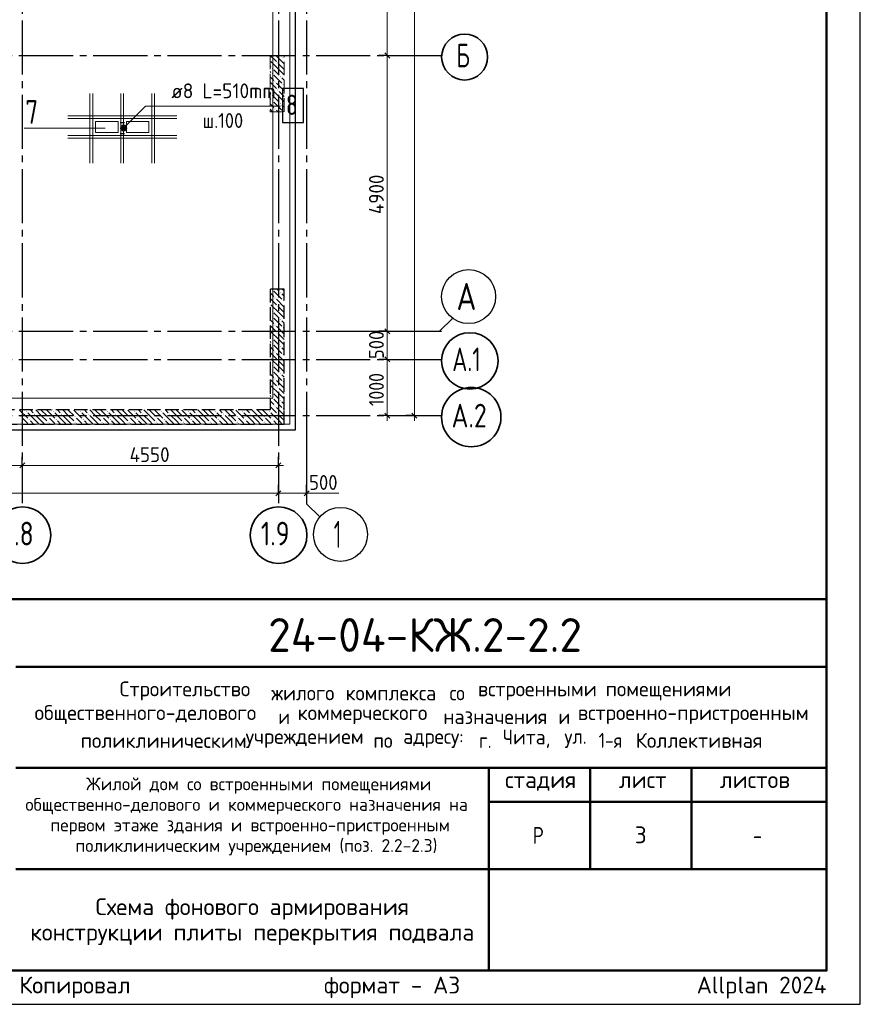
# Model space of a CAD drawing. Header units: millimetres. Extents: x 0 to 50400, y 0 to 35640.
# Tile 12 of 19: x 35469 to 50400, y 0 to 17499. Entities that reach past the tile are written whole.
import ezdxf

# ---------------------------------------------------------------- set-up
doc = ezdxf.new("R2010")
doc.units = ezdxf.units.MM
doc.linetypes.add('______2', pattern=[324, 240, -84])
doc.linetypes.add('______5', pattern=[1320, 960, -120, 120, -120])
for name, color, linetype, lineweight in [('Standard', 7, 'Continuous', 25), ('ЖБ Перекрытие верхний уровень_1', 7, 'Continuous', 35), ('ЖБ Пилон', 7, 'Continuous', 35), ('ЖБ Стена верхний уровень', 7, 'Continuous', 35), ('Надписи', 7, 'Continuous', 25), ('Общий01', 7, 'Continuous', 13), ('Общий02', 7, 'Continuous', 18), ('Позиционная метка номер позиции', 7, 'Continuous', 13), ('Примечания', 7, 'Continuous', 13), ('Размерная линия_ общее', 7, 'Continuous', 13), ('Тени', 7, 'Continuous', 13)]:
    doc.layers.add(name, color=color, linetype=linetype, lineweight=lineweight)
doc.layers.add('Оси', color=7, linetype='______5', true_color=0x656565)
doc.layers.add('Поперечное армирование AW фон', color=7, linetype='______2', lineweight=13, true_color=0xa0a0a0)
doc.styles.add('ISOCPEUR', font='txt')

msp = doc.modelspace()

# ---------------------------------------------------------------- hatches: boundary and pattern name
at = {"layer": 'ЖБ Пилон', "linetype": 'Continuous', "lineweight": 18, "transparency": 33554687}
for points in [[(40140, 16825), (40148, 16833), (40155, 16825), (40148, 16817)], [(39915, 16778), (39915, 16777), (39915, 16777)], [(39948, 16633), (39956, 16641), (39963, 16633), (39956, 16625)], [(40044, 16729), (40052, 16737), (40059, 16729), (40052, 16721)], [(39948, 16537), (39956, 16545), (39963, 16537), (39956, 16529)], [(40092, 16489), (40100, 16497), (40107, 16489), (40100, 16481)], [(39915, 16298), (39915, 16297), (39915, 16297)], [(39996, 16393), (40004, 16401), (40011, 16393), (40004, 16385)], [(40140, 16345), (40148, 16353), (40155, 16345), (40148, 16337)], [(39948, 16153), (39956, 16161), (39963, 16153), (39956, 16145)], [(40044, 16249), (40052, 16257), (40059, 16249), (40052, 16241)], [(39948, 16057), (39956, 16065), (39963, 16057), (39956, 16049)], [(40092, 16009), (40100, 16017), (40107, 16009), (40100, 16001)], [(39996, 15913), (40004, 15921), (40011, 15913), (40004, 15905)], [(40140, 15865), (40148, 15873), (40155, 15865), (40152, 15862), (40143, 15862)]]:
    msp.add_hatch(color=7, dxfattribs=at).paths.add_polyline_path(points, flags=16)
at = {"layer": 'ЖБ Стена верхний уровень', "linetype": 'Continuous', "lineweight": 18, "transparency": 33554687}
for points in [[(39948, 12697), (39956, 12705), (39963, 12697), (39956, 12689)], [(40092, 12649), (40100, 12657), (40107, 12649), (40100, 12641)], [(39915, 12458), (39915, 12457), (39915, 12457)], [(39996, 12553), (40004, 12561), (40011, 12553), (40004, 12545)], [(40140, 12505), (40148, 12513), (40155, 12505), (40148, 12497)], [(39948, 12313), (39956, 12321), (39963, 12313), (39956, 12305)], [(40044, 12409), (40052, 12417), (40059, 12409), (40052, 12401)], [(39948, 12217), (39956, 12225), (39963, 12217), (39956, 12209)], [(39996, 12073), (40004, 12081), (40011, 12073), (40004, 12065)], [(40092, 12169), (40100, 12177), (40107, 12169), (40100, 12161)], [(39915, 11978), (39915, 11977), (39915, 11977)], [(40044, 11929), (40052, 11937), (40059, 11929), (40052, 11921)], [(40140, 12025), (40148, 12033), (40155, 12025), (40148, 12017)], [(39948, 11833), (39956, 11841), (39963, 11833), (39956, 11825)], [(39948, 11737), (39956, 11745), (39963, 11737), (39956, 11729)], [(39996, 11593), (40004, 11601), (40011, 11593), (40004, 11585)], [(40092, 11689), (40100, 11697), (40107, 11689), (40100, 11681)], [(40140, 11545), (40148, 11553), (40155, 11545), (40148, 11537)], [(39915, 11498), (39915, 11497), (39915, 11497)], [(40044, 11449), (40052, 11457), (40059, 11449), (40052, 11441)], [(39948, 11353), (39956, 11361), (39963, 11353), (39956, 11345)], [(39948, 11257), (39956, 11265), (39963, 11257), (39956, 11249)], [(40092, 11209), (40100, 11217), (40107, 11209), (40100, 11201)], [(39996, 11113), (40004, 11121), (40011, 11113), (40004, 11105)], [(40140, 11065), (40148, 11073), (40155, 11065), (40148, 11057)], [(39915, 11018), (39915, 11017), (39915, 11017)], [(39948, 10873), (39956, 10881), (39963, 10873), (39956, 10865)], [(40044, 10969), (40052, 10977), (40059, 10969), (40052, 10961)], [(39948, 10777), (39956, 10785), (39963, 10777), (39956, 10769)], [(40092, 10729), (40100, 10737), (40107, 10729), (40100, 10721)], [(35580, 10537), (35588, 10545), (35595, 10537), (35588, 10529)], [(36060, 10537), (36068, 10545), (36075, 10537), (36068, 10529)], [(36540, 10537), (36548, 10545), (36555, 10537), (36548, 10529)], [(37020, 10537), (37028, 10545), (37035, 10537), (37028, 10529)], [(37500, 10537), (37508, 10545), (37515, 10537), (37508, 10529)], [(37980, 10537), (37988, 10545), (37995, 10537), (37988, 10529)], [(38460, 10537), (38468, 10545), (38475, 10537), (38468, 10529)], [(38940, 10537), (38948, 10545), (38955, 10537), (38948, 10529)], [(39420, 10537), (39428, 10545), (39435, 10537), (39428, 10529)], [(39900, 10537), (39908, 10545), (39915, 10537), (39908, 10529)], [(39996, 10633), (40004, 10641), (40011, 10633), (40004, 10625)], [(40140, 10585), (40148, 10593), (40155, 10585), (40148, 10577)], [(35484, 10441), (35492, 10449), (35499, 10441), (35492, 10433)], [(35484, 10345), (35492, 10353), (35499, 10345), (35492, 10337)], [(35628, 10393), (35636, 10401), (35643, 10393), (35636, 10385)], [(35724, 10489), (35732, 10497), (35739, 10489), (35732, 10481)], [(35964, 10441), (35972, 10449), (35979, 10441), (35972, 10433)], [(35964, 10345), (35972, 10353), (35979, 10345), (35972, 10337)], [(36108, 10393), (36116, 10401), (36123, 10393), (36116, 10385)], [(36204, 10489), (36212, 10497), (36219, 10489), (36212, 10481)], [(36444, 10441), (36452, 10449), (36459, 10441), (36452, 10433)], [(36444, 10345), (36452, 10353), (36459, 10345), (36452, 10337)], [(36588, 10393), (36596, 10401), (36603, 10393), (36596, 10385)], [(36684, 10489), (36692, 10497), (36699, 10489), (36692, 10481)], [(36924, 10441), (36932, 10449), (36939, 10441), (36932, 10433)], [(36924, 10345), (36932, 10353), (36939, 10345), (36932, 10337)], [(37068, 10393), (37076, 10401), (37083, 10393), (37076, 10385)], [(37164, 10489), (37172, 10497), (37179, 10489), (37172, 10481)], [(37404, 10441), (37412, 10449), (37419, 10441), (37412, 10433)], [(37404, 10345), (37412, 10353), (37419, 10345), (37412, 10337)], [(37548, 10393), (37556, 10401), (37563, 10393), (37556, 10385)], [(37644, 10489), (37652, 10497), (37659, 10489), (37652, 10481)], [(37884, 10441), (37892, 10449), (37899, 10441), (37892, 10433)], [(37884, 10345), (37892, 10353), (37899, 10345), (37892, 10337)], [(38028, 10393), (38036, 10401), (38043, 10393), (38036, 10385)], [(38124, 10489), (38132, 10497), (38139, 10489), (38132, 10481)], [(38364, 10441), (38372, 10449), (38379, 10441), (38372, 10433)], [(38364, 10345), (38372, 10353), (38379, 10345), (38372, 10337)], [(38508, 10393), (38516, 10401), (38523, 10393), (38516, 10385)], [(38604, 10489), (38612, 10497), (38619, 10489), (38612, 10481)], [(38844, 10441), (38852, 10449), (38859, 10441), (38852, 10433)], [(38844, 10345), (38852, 10353), (38859, 10345), (38852, 10337)], [(38988, 10393), (38996, 10401), (39003, 10393), (38996, 10385)], [(39084, 10489), (39092, 10497), (39099, 10489), (39092, 10481)], [(39324, 10441), (39332, 10449), (39339, 10441), (39332, 10433)], [(39324, 10345), (39332, 10353), (39339, 10345), (39332, 10337)], [(39468, 10393), (39476, 10401), (39483, 10393), (39476, 10385)], [(39564, 10489), (39572, 10497), (39579, 10489), (39572, 10481)], [(39804, 10441), (39812, 10449), (39819, 10441), (39812, 10433)], [(39804, 10345), (39812, 10353), (39819, 10345), (39812, 10337)], [(39948, 10393), (39956, 10401), (39963, 10393), (39956, 10385)], [(40044, 10489), (40052, 10497), (40059, 10489), (40052, 10481)]]:
    msp.add_hatch(color=7, dxfattribs=at).paths.add_polyline_path(points, flags=16)
at = {"layer": 'Позиционная метка номер позиции', "linetype": 'Continuous', "lineweight": 13, "transparency": 33554687}
for points in [[(37263, 15586), (37353, 15534), (37277, 15611)], [(37263, 15559), (37329, 15521), (37263, 15586)], [(37263, 15586), (37329, 15521), (37353, 15534)], [(37277, 15611), (37367, 15559), (37301, 15624)], [(37277, 15611), (37353, 15534), (37367, 15559)], [(37301, 15624), (37367, 15559), (37367, 15586)], [(37301, 15624), (37367, 15586), (37329, 15624)], [(37329, 15624), (37367, 15586), (37353, 15611)], [(37301, 15521), (37263, 15559), (37277, 15534)], [(37263, 15559), (37301, 15521), (37329, 15521)]]:
    msp.add_hatch(color=7, dxfattribs=at).paths.add_polyline_path(points)

# ---------------------------------------------------------------- linework, layer by layer
at = {"layer": 'Standard', "color": 7, "linetype": 'Continuous', "lineweight": 50, "transparency": 33554687}
for p, q in [((27600, 7200), (49800, 7200)), ((35400, 6000), (49800, 6000)), ((35400, 4200), (49800, 4200)), ((43800, 2400), (43800, 4200)), ((45600, 2400), (45600, 4200)), ((47400, 2400), (47400, 4200)), ((43800, 3600), (49800, 3600)), ((35400, 2400), (49800, 2400)), ((43800, 600), (43800, 2400)), ((43800, 600), (43800, 2400))]:
    msp.add_line(p, q, dxfattribs=at)
at = {"layer": 'Standard', "color": 7, "linetype": 'Continuous', "lineweight": 25, "transparency": 33554687}
for p, q in [((49800, 600), (49800, 7200)), ((27600, 600), (49800, 600)), ((27600, 600), (49800, 600)), ((27600, 600), (49800, 600))]:
    msp.add_line(p, q, dxfattribs=at)
msp.add_lwpolyline([(0, 0), (50400, 0), (50400, 35640), (0, 35640), (0, 0)], close=True, dxfattribs=at)
at = {"layer": 'Standard', "color": 7, "linetype": 'Continuous', "lineweight": 50, "transparency": 33554687}
msp.add_lwpolyline([(2400, 35040), (49800, 35040), (49800, 600), (2400, 600), (2400, 35040)], close=True, dxfattribs=at)
at = {"layer": 'Standard', "color": 254, "linetype": 'Continuous', "lineweight": -3, "true_color": 0xc4c4ff, "transparency": 33554687}
msp.add_lwpolyline([(7636, 10212), (40365, 10212), (40365, 32712), (7636, 32712), (7636, 10212)], dxfattribs=at)
at = {"layer": 'Standard', "color": 7, "linetype": 'Continuous', "lineweight": 13, "transparency": 33554687}
msp.add_lwpolyline([(36989, 15573), (36735, 15573), (35548, 15573)], dxfattribs=at)
at = {"layer": 'ЖБ Перекрытие верхний уровень_1', "color": 7, "linetype": 'Continuous', "lineweight": 18, "transparency": 33554687}
for p, q in [((40265, 10312), (40265, 32612)), ((37215, 15692), (36815, 15692)), ((36815, 15692), (36815, 15492)), ((37215, 15492), (37215, 15692)), ((37765, 15692), (37365, 15692)), ((37365, 15692), (37365, 15492)), ((37765, 15492), (37765, 15692)), ((36815, 15492), (37215, 15492)), ((37365, 15492), (37765, 15492)), ((15565, 10312), (40265, 10312))]:
    msp.add_line(p, q, dxfattribs=at)
at = {"layer": 'ЖБ Пилон', "color": 253, "linetype": '______2', "lineweight": 13, "true_color": 0xa0a0a0, "transparency": 33554687}
for p, q in [((40165, 16862), (39915, 16862)), ((39915, 16862), (39915, 15862)), ((40165, 15862), (40165, 16862)), ((39915, 15862), (40165, 15862))]:
    msp.add_line(p, q, dxfattribs=at)
at = {"layer": 'ЖБ Пилон', "color": 9, "linetype": 'Continuous', "lineweight": 18, "true_color": 0xc7c7c7, "transparency": 33554687}
for p, q in [((39919, 16862), (40028, 16753)), ((40165, 16712), (40028, 16849)), ((40110, 16862), (40124, 16849)), ((39915, 16674), (39932, 16657)), ((40076, 16609), (39932, 16753)), ((40076, 16705), (40165, 16616)), ((39932, 16561), (39915, 16578)), ((39915, 16482), (39980, 16417)), ((39980, 16609), (40076, 16513)), ((39980, 16513), (40124, 16369)), ((40076, 16609), (40165, 16520)), ((40165, 16424), (40124, 16465)), ((39915, 16386), (40028, 16273)), ((40165, 16232), (40028, 16369)), ((39915, 16194), (39932, 16177)), ((40076, 16129), (39932, 16273)), ((39980, 16129), (40076, 16033)), ((40076, 16225), (40165, 16136)), ((40076, 16129), (40165, 16040)), ((39932, 16081), (39915, 16098)), ((39915, 16002), (39980, 15937)), ((39980, 16033), (40124, 15889)), ((40165, 15944), (40124, 15985)), ((39915, 15906), (39959, 15862)), ((40054, 15862), (40028, 15889))]:
    msp.add_line(p, q, dxfattribs=at)
at = {"layer": 'ЖБ Стена верхний уровень', "color": 251, "linetype": '______2', "lineweight": -3, "true_color": 0x656565, "transparency": 33554687}
for p, q in [((40165, 12712), (39915, 12712)), ((39915, 12712), (39915, 10562)), ((40165, 10562), (40165, 12712)), ((39915, 10562), (33665, 10562)), ((40165, 10312), (40165, 10562)), ((9265, 10312), (40165, 10312))]:
    msp.add_line(p, q, dxfattribs=at)
at = {"layer": 'ЖБ Стена верхний уровень', "color": 9, "linetype": 'Continuous', "lineweight": 18, "true_color": 0xc7c7c7, "transparency": 33554687}
for p, q in [((39915, 12642), (39980, 12577)), ((39980, 12673), (40124, 12529)), ((40036, 12712), (40076, 12673)), ((40165, 12584), (40124, 12625)), ((40132, 12712), (40165, 12680)), ((39915, 12546), (40028, 12433)), ((40076, 12289), (39932, 12433)), ((40165, 12392), (40028, 12529)), ((39915, 12354), (39932, 12337)), ((39932, 12241), (39915, 12258)), ((39980, 12289), (40076, 12193)), ((40076, 12385), (40165, 12296)), ((40076, 12289), (40165, 12200)), ((39915, 12162), (39980, 12097)), ((39980, 12193), (40124, 12049)), ((40165, 12104), (40124, 12145)), ((39915, 12066), (40028, 11953)), ((40076, 11809), (39932, 11953)), ((40165, 11912), (40028, 12049)), ((40076, 11905), (40165, 11816)), ((39915, 11874), (39932, 11857)), ((39932, 11761), (39915, 11778)), ((39980, 11809), (40076, 11713)), ((40076, 11809), (40165, 11720)), ((39915, 11682), (39980, 11617)), ((39915, 11586), (40028, 11473)), ((39980, 11713), (40124, 11569)), ((40165, 11432), (40028, 11569)), ((40165, 11624), (40124, 11665)), ((39915, 11394), (39932, 11377)), ((40076, 11329), (39932, 11473)), ((40076, 11425), (40165, 11336)), ((39932, 11281), (39915, 11298)), ((39915, 11202), (39980, 11137)), ((39980, 11329), (40076, 11233)), ((39980, 11233), (40124, 11089)), ((40076, 11329), (40165, 11240)), ((39915, 11106), (40028, 10993)), ((40165, 10952), (40028, 11089)), ((40165, 11144), (40124, 11185)), ((39915, 10914), (39932, 10897)), ((40076, 10849), (39932, 10993)), ((39980, 10849), (40076, 10753)), ((40076, 10945), (40165, 10856)), ((40076, 10849), (40165, 10760)), ((39932, 10801), (39915, 10818)), ((39915, 10722), (39980, 10657)), ((39980, 10753), (40124, 10609)), ((40165, 10664), (40124, 10705)), ((35468, 10561), (35612, 10417)), ((35562, 10562), (35564, 10561)), ((35756, 10369), (35612, 10513)), ((35658, 10562), (35708, 10513)), ((35852, 10465), (35754, 10562)), ((35852, 10561), (35948, 10465)), ((35948, 10561), (36092, 10417)), ((36042, 10562), (36044, 10561)), ((36236, 10369), (36092, 10513)), ((36138, 10562), (36188, 10513)), ((36332, 10465), (36234, 10562)), ((36332, 10561), (36428, 10465)), ((36428, 10561), (36572, 10417)), ((36522, 10562), (36524, 10561)), ((36716, 10369), (36572, 10513)), ((36618, 10562), (36668, 10513)), ((36812, 10465), (36714, 10562)), ((36812, 10561), (36908, 10465)), ((36908, 10561), (37052, 10417)), ((37002, 10562), (37004, 10561)), ((37196, 10369), (37052, 10513)), ((37098, 10562), (37148, 10513)), ((37292, 10465), (37194, 10562)), ((37292, 10561), (37388, 10465)), ((37388, 10561), (37532, 10417)), ((37482, 10562), (37484, 10561)), ((37676, 10369), (37532, 10513)), ((37578, 10562), (37628, 10513)), ((37772, 10465), (37674, 10562)), ((37772, 10561), (37868, 10465)), ((37868, 10561), (38012, 10417)), ((37962, 10562), (37964, 10561)), ((38156, 10369), (38012, 10513)), ((38058, 10562), (38108, 10513)), ((38252, 10465), (38154, 10562)), ((38252, 10561), (38348, 10465)), ((38348, 10561), (38492, 10417)), ((38442, 10562), (38444, 10561)), ((38636, 10369), (38492, 10513)), ((38538, 10562), (38588, 10513)), ((38732, 10465), (38634, 10562)), ((38732, 10561), (38828, 10465)), ((38828, 10561), (38972, 10417)), ((38922, 10562), (38924, 10561)), ((39116, 10369), (38972, 10513)), ((39018, 10562), (39068, 10513)), ((39212, 10465), (39114, 10562)), ((39212, 10561), (39308, 10465)), ((39308, 10561), (39452, 10417)), ((39402, 10562), (39404, 10561)), ((39596, 10369), (39452, 10513)), ((39498, 10562), (39548, 10513)), ((39692, 10465), (39594, 10562)), ((39692, 10561), (39788, 10465)), ((39788, 10561), (39932, 10417)), ((39882, 10562), (39884, 10561)), ((39915, 10626), (39978, 10562)), ((40076, 10369), (39932, 10513)), ((39978, 10562), (40028, 10513)), ((40074, 10562), (40028, 10609)), ((40165, 10472), (40074, 10562)), ((35564, 10369), (35516, 10417)), ((35612, 10321), (35564, 10369)), ((35660, 10369), (35716, 10312)), ((35756, 10465), (35852, 10369)), ((35756, 10369), (35812, 10312)), ((35852, 10465), (35948, 10369)), ((35852, 10369), (35908, 10312)), ((36044, 10369), (35996, 10417)), ((36092, 10321), (36044, 10369)), ((36140, 10369), (36196, 10312)), ((36236, 10465), (36332, 10369)), ((36236, 10369), (36292, 10312)), ((36332, 10465), (36428, 10369)), ((36332, 10369), (36388, 10312)), ((36524, 10369), (36476, 10417)), ((36572, 10321), (36524, 10369)), ((36620, 10369), (36676, 10312)), ((36716, 10465), (36812, 10369)), ((36716, 10369), (36772, 10312)), ((36812, 10465), (36908, 10369)), ((36812, 10369), (36868, 10312)), ((37004, 10369), (36956, 10417)), ((37052, 10321), (37004, 10369)), ((37100, 10369), (37156, 10312)), ((37196, 10465), (37292, 10369)), ((37196, 10369), (37252, 10312)), ((37292, 10465), (37388, 10369)), ((37292, 10369), (37348, 10312)), ((37484, 10369), (37436, 10417)), ((37532, 10321), (37484, 10369)), ((37580, 10369), (37636, 10312)), ((37676, 10465), (37772, 10369)), ((37676, 10369), (37732, 10312)), ((37772, 10465), (37868, 10369)), ((37772, 10369), (37828, 10312)), ((37964, 10369), (37916, 10417)), ((38012, 10321), (37964, 10369)), ((38060, 10369), (38116, 10312)), ((38156, 10465), (38252, 10369)), ((38156, 10369), (38212, 10312)), ((38252, 10465), (38348, 10369)), ((38252, 10369), (38308, 10312)), ((38444, 10369), (38396, 10417)), ((38492, 10321), (38444, 10369)), ((38540, 10369), (38596, 10312)), ((38636, 10465), (38732, 10369)), ((38636, 10369), (38692, 10312)), ((38732, 10465), (38828, 10369)), ((38732, 10369), (38788, 10312)), ((38924, 10369), (38876, 10417)), ((38972, 10321), (38924, 10369)), ((39020, 10369), (39076, 10312)), ((39116, 10465), (39212, 10369)), ((39116, 10369), (39172, 10312)), ((39212, 10465), (39308, 10369)), ((39212, 10369), (39268, 10312)), ((39404, 10369), (39356, 10417)), ((39452, 10321), (39404, 10369)), ((39500, 10369), (39556, 10312)), ((39596, 10465), (39692, 10369)), ((39596, 10369), (39652, 10312)), ((39692, 10465), (39788, 10369)), ((39692, 10369), (39748, 10312)), ((39884, 10369), (39836, 10417)), ((39932, 10321), (39884, 10369)), ((39980, 10369), (40036, 10312)), ((40076, 10465), (40165, 10376)), ((40076, 10369), (40132, 10312)), ((35516, 10321), (35524, 10312)), ((35996, 10321), (36004, 10312)), ((36476, 10321), (36484, 10312)), ((36956, 10321), (36964, 10312)), ((37436, 10321), (37444, 10312)), ((37916, 10321), (37924, 10312)), ((38396, 10321), (38404, 10312)), ((38876, 10321), (38884, 10312)), ((39356, 10321), (39364, 10312)), ((39836, 10321), (39844, 10312))]:
    msp.add_line(p, q, dxfattribs=at)
at = {"layer": 'Общий02', "color": 251, "linetype": 'Continuous', "lineweight": 13, "true_color": 0x494949, "transparency": 33554687}
msp.add_lwpolyline([(9073, 32151), (23595, 32151), (23595, 31312), (27195, 31312), (27195, 32151), (36295, 32151), (36295, 27631), (37144, 27631), (37144, 32151), (39965, 32151), (39965, 10773), (14256, 10773)], dxfattribs=at)
at = {"layer": 'Оси', "color": 8, "linetype": '______5', "lineweight": -3, "transparency": 33554687}
for p, q in [((35515, 33324), (35515, 8909)), ((40065, 33324), (40065, 8909)), ((40565, 33324), (40565, 8909)), ((7736, 16862), (42963, 16862)), ((7736, 11962), (42963, 11962)), ((7736, 11462), (42963, 11462)), ((7736, 10462), (42963, 10462))]:
    msp.add_line(p, q, dxfattribs=at)
at = {"layer": 'Оси', "color": 7, "linetype": 'Continuous', "lineweight": 25, "transparency": 33554687}
for points in [[(40928, 11962), (42928, 11962), (43163, 12197)], [(40565, 10305), (40565, 8897), (40800, 8662)]]:
    msp.add_lwpolyline(points, dxfattribs=at)
at = {"layer": 'Оси', "color": 7, "linetype": 'Continuous', "lineweight": 35, "transparency": 33554687}
for centre, radius in [((43372, 16835), 409), ((43464, 11435), 501), ((43490, 10435), 527), ((35518, 8339), 503), ((40068, 8339), 503)]:
    msp.add_circle(centre, radius, dxfattribs=at)
at = {"layer": 'Оси', "color": 7, "linetype": 'Continuous', "lineweight": 25, "transparency": 33554687}
for centre in [(43443, 12578), (41167, 8352)]:
    msp.add_circle(centre, 480, dxfattribs=at)
at = {"layer": 'Позиционная метка номер позиции', "color": 7, "linetype": 'Continuous', "lineweight": 13, "transparency": 33554687}
for p, q in [((37277, 15611), (37277, 15611)), ((37353, 15611), (37353, 15611)), ((37277, 15534), (37277, 15534)), ((37353, 15534), (37353, 15534))]:
    msp.add_line(p, q, dxfattribs=at)
msp.add_lwpolyline([(37315, 15573), (37704, 15961), (40102, 15961)], dxfattribs=at)
msp.add_circle((37315, 15573), 54, dxfattribs=at)
at = {"layer": 'Поперечное армирование AW фон', "color": 7, "linetype": 'Continuous', "lineweight": 25, "transparency": 33554687}
for p, q in [((37253, 15673), (37332, 15673)), ((37253, 15573), (37332, 15573)), ((37253, 15473), (37332, 15473))]:
    msp.add_line(p, q, dxfattribs=at)
msp.add_lwpolyline([(40137, 15674), (40509, 15674), (40509, 16274), (40137, 16274), (40137, 15674)], dxfattribs=at)
at = {"layer": 'Примечания', "color": 7, "linetype": 'Continuous', "lineweight": 13, "transparency": 33554687}
msp.add_line((40515, 9082), (41135, 9082), dxfattribs=at)
at = {"layer": 'Размерная линия_ общее', "color": 7, "linetype": 'Continuous', "lineweight": 13, "transparency": 33554687}
for p, q in [((41997, 16862), (41997, 19362)), ((41997, 11962), (41997, 16862)), ((41997, 11462), (41997, 11962)), ((41997, 10462), (41997, 10372)), ((42480, 10462), (42480, 10372)), ((33815, 9577), (35515, 9577)), ((35515, 9577), (40065, 9577)), ((40065, 9577), (40155, 9577)), ((9265, 9082), (40065, 9082)), ((40065, 9082), (40565, 9082)), ((40565, 9082), (40655, 9082))]:
    msp.add_line(p, q, dxfattribs=at)
at = {"layer": 'Размерная линия_ общее', "color": 7, "linetype": 'Continuous', "lineweight": -3, "transparency": 33554687}
for p, q in [((41997, 16862), (41847, 16862)), ((41997, 16862), (42147, 16862)), ((41997, 11962), (41847, 11962)), ((41997, 11962), (42147, 11962)), ((41997, 11462), (41847, 11462)), ((41997, 11462), (42147, 11462)), ((41997, 10462), (41847, 10462)), ((41997, 10462), (42147, 10462)), ((42480, 10462), (42330, 10462)), ((42480, 10462), (42630, 10462)), ((42480, 10462), (42648, 10462)), ((35515, 9577), (35515, 9727)), ((40065, 9577), (40065, 9727)), ((35515, 9577), (35515, 9427)), ((40065, 9577), (40065, 9427)), ((40065, 9082), (40065, 9232)), ((40565, 9082), (40565, 9232)), ((40065, 9082), (40065, 8932)), ((40065, 9082), (40065, 9082)), ((40565, 9082), (40565, 8932)), ((40565, 9082), (40565, 9082))]:
    msp.add_line(p, q, dxfattribs=at)
at = {"layer": 'Размерная линия_ общее', "color": 7, "linetype": 'Continuous', "lineweight": 25, "transparency": 33554687}
for p, q in [((42042, 16817), (41952, 16907)), ((42042, 11917), (41952, 12007)), ((42042, 11417), (41952, 11507)), ((42042, 10417), (41952, 10507)), ((42525, 10417), (42435, 10507)), ((35470, 9532), (35560, 9622)), ((40020, 9532), (40110, 9622)), ((40020, 9037), (40110, 9127)), ((40520, 9037), (40610, 9127))]:
    msp.add_line(p, q, dxfattribs=at)
at = {"layer": 'Размерная линия_ общее', "color": 7, "linetype": 'Continuous', "lineweight": 13, "transparency": 33554687}
for points in [[(42480, 10462), (42480, 20945), (42480, 20945), (42480, 32362)], [(41997, 10462), (41997, 10644), (41997, 10644), (41997, 11462)]]:
    msp.add_lwpolyline(points, dxfattribs=at)
at = {"layer": 'Тени', "color": 7, "linetype": 'Continuous', "lineweight": 13, "transparency": 33554687}
for p, q in [((36715, 14948), (36715, 16186)), ((36715, 14948), (36715, 16186)), ((36765, 14948), (36765, 16186)), ((36765, 14948), (36765, 16186)), ((37265, 14948), (37265, 16186)), ((37265, 14948), (37265, 16186)), ((37315, 14948), (37315, 16186)), ((37315, 14948), (37315, 16186)), ((37815, 14948), (37815, 16186)), ((37815, 14948), (37815, 16186)), ((37865, 14948), (37865, 16186)), ((37865, 14948), (37865, 16186)), ((36321, 15792), (38259, 15792)), ((36321, 15792), (38259, 15792)), ((36321, 15742), (38259, 15742)), ((36321, 15742), (38259, 15742)), ((36321, 15442), (38259, 15442)), ((36321, 15442), (38259, 15442)), ((36321, 15392), (38259, 15392)), ((36321, 15392), (38259, 15392))]:
    msp.add_line(p, q, dxfattribs=at)

# ---------------------------------------------------------------- texts
at = {"layer": 'Standard', "color": 7, "linetype": 'Continuous', "lineweight": 50, "transparency": 33554687, "insert": (39882, 6262), "char_height": 600, "width": 6049.91, "attachment_point": 7, "style": 'ISOCPEUR'}
msp.add_mtext('\\W0.98;24-04-КЖ.2-2.2', dxfattribs=at)
at = {"layer": 'Standard', "color": 7, "linetype": 'Continuous', "lineweight": 25, "transparency": 33554687, "attachment_point": 7, "style": 'ISOCPEUR'}
for s, insert, char_height, width in [('\\W0.98;Строительство ', (37245, 5402), 264, 2820.83), ('\\W0.96;жилого ', (39937, 5402), 264, 1446.12), ('\\W0.97;комплекса ', (41257, 5402), 264, 1975.29), ('\\W0.90;со ', (43105, 5402), 264, 620.97), ('\\W0.98;встроенными ', (43607, 5402), 264, 2398.16), ('\\W0.98;помещениями', (45877, 5402), 264, 2292.21), ('\\W0.99;общественного-делового ', (35733, 4980), 264, 4457.19), ('\\W0.87;и ', (40063, 4980), 264, 457.48), ('\\W0.98;коммерческого ', (40406, 4980), 264, 2714.91), ('\\W0.97;назначения ', (42993, 4980), 264, 2173.24), ('\\W0.87;и ', (45039, 4980), 264, 457.46), ('\\W0.99;встроенно-пристроенным', (45382, 4980), 264, 4298.92), ('\\W0.98;поликлиническим ', (36552, 4557), 264, 3058.06), ('\\W0.98;учреждением ', (39482, 4557), 264, 2397.9), ('\\W0.91;по ', (41752, 4557), 264, 647.69), ('\\W0.96;адресу: ', (42280, 4557), 264, 1472.67), ('\\W0.89;г. ', (43627, 4557), 264, 539.49), ('\\W0.95;Чита, ', (44049, 4557), 264, 1221.07), ('\\W0.92;ул. ', (45145, 4557), 264, 728.23), ('\\W0.86;1-я ', (45752, 4557), 264, 773.52), ('\\W0.98;Коллективная', (46412, 4557), 264, 2450.61), ('\\W0.99;стадия    лист     листов', (44091, 3795), 300, 5247.11), ('\\W0.80;Р', (44580, 2850), 300, 359.84), ('\\W0.78;-', (48495, 2850), 300, 326.39)]:
    msp.add_mtext(s, dxfattribs=dict(at, insert=insert, char_height=char_height, width=width))
at = {"layer": 'Standard', "color": 7, "linetype": 'Continuous', "lineweight": 18, "transparency": 33554687, "char_height": 228, "attachment_point": 7, "style": 'ISOCPEUR'}
for s, insert, width in [('\\W0.99;Жилой дом со встроенными помещениями', (36647, 3741), 6015.25), ('\\W0.99;общественно-делового и коммерческого назначения на', (35570, 3376), 8168.16), ('\\W0.99;первом этаже здания и встроенно-пристроенным', (36015, 3011), 7279.77), ('\\W0.99;поликлиническим учреждением (поз. 2.2-2.3)', (36459, 2646), 6390.3)]:
    msp.add_mtext(s, dxfattribs=dict(at, insert=insert, width=width))
at = {"layer": 'Standard', "color": 7, "linetype": 'Continuous', "lineweight": 25, "transparency": 33554687, "insert": (39600, 1885), "char_height": 300, "width": 7880.25, "attachment_point": 2, "line_spacing_factor": 0.903614}
msp.add_mtext('\\A1;{\\fISOCPEUR|i0|b0;\\H300.000000;\\W1.000000;\\C7;Схема фонового армирования}\\P{\\fISOCPEUR|i0|b0;\\H300.000000;\\W1.000000;\\C7;конструкции плиты перекрытия подвала}\\P', dxfattribs=at)
at = {"layer": 'Standard', "color": 8, "linetype": 'Continuous', "lineweight": 13, "transparency": 33554687, "insert": (49800, 297), "char_height": 300, "width": 14099.36, "attachment_point": 6, "style": 'ISOCPEUR'}
msp.add_mtext('\\A1;{\\fISOCPEUR|i0|b0;\\H300.000000;\\W1.000000;\\C8;Копировал                  формат - А3                      Allplan 2024}\\P', dxfattribs=at)
at = {"layer": 'Надписи', "color": 7, "linetype": 'Continuous', "lineweight": 13, "transparency": 33554687, "insert": (46500, 3012), "char_height": 300, "width": 326.67, "attachment_point": 5, "style": 'ISOCPEUR'}
msp.add_mtext('\\A1;{\\fISOCPEUR|i0|b0;\\H300.000000;\\W1.000000;\\C7;3}\\P', dxfattribs=at)
at = {"layer": 'Общий01', "color": 7, "linetype": 'Continuous', "lineweight": 35, "transparency": 33554687, "insert": (35568, 15649), "char_height": 420, "width": 456.96, "attachment_point": 7, "style": 'ISOCPEUR'}
msp.add_mtext('\\W0.78;7', dxfattribs=at)
at = {"layer": 'Оси', "color": 7, "linetype": 'Continuous', "lineweight": 35, "transparency": 33554687, "attachment_point": 7, "style": 'ISOCPEUR'}
for s, insert, char_height, width in [('\\W0.70;Б', (43225, 16652), 420, 440.78), ('\\W0.82;А', (43227, 12338), 480, 628.23), ('\\W0.71;А.1', (43152, 11252), 420, 773.24), ('\\W0.79;А.2', (43141, 10252), 420, 864), ('\\W0.79;1.8', (35203, 8156), 420, 795.31), ('\\W0.79;1.9', (39753, 8156), 420, 795.3), ('\\W0.56;1', (41047, 8112), 480, 373.33)]:
    msp.add_mtext(s, dxfattribs=dict(at, insert=insert, char_height=char_height, width=width))
at = {"layer": 'Поперечное армирование AW фон', "color": 7, "linetype": 'Continuous', "lineweight": 13, "transparency": 33554687, "attachment_point": 7, "style": 'ISOCPEUR'}
for s, insert, char_height, width in [('\\W0.95;ø8 L=510mm ', (38164, 16102), 264, 2210.4), ('\\W0.78;8', (40197, 15806), 360, 391.69), ('\\W0.90;ш.100 ', (38718, 15574), 264, 1095.49)]:
    msp.add_mtext(s, dxfattribs=dict(at, insert=insert, char_height=char_height, width=width))
at = {"layer": 'Размерная линия_ общее', "color": 7, "linetype": 'Continuous', "lineweight": 25, "transparency": 33554687, "char_height": 264, "attachment_point": 7, "rotation": 90, "style": 'ISOCPEUR'}
for s, insert, width in [('\\W0.93;4900', (41937, 14043), 888.46), ('\\W0.91;500', (41937, 11467), 674.39), ('\\W0.87;1000', (41937, 10632), 800.28)]:
    msp.add_mtext(s, dxfattribs=dict(at, insert=insert, width=width))
at = {"layer": 'Размерная линия_ общее', "color": 7, "linetype": 'Continuous', "lineweight": 25, "transparency": 33554687, "char_height": 264, "attachment_point": 7, "style": 'ISOCPEUR'}
for s, insert, width in [('\\W0.93;4550', (37421, 9637), 888.46), ('\\W0.91;500', (40610, 9142), 674.39)]:
    msp.add_mtext(s, dxfattribs=dict(at, insert=insert, width=width))

doc.saveas('drawing.dxf')
